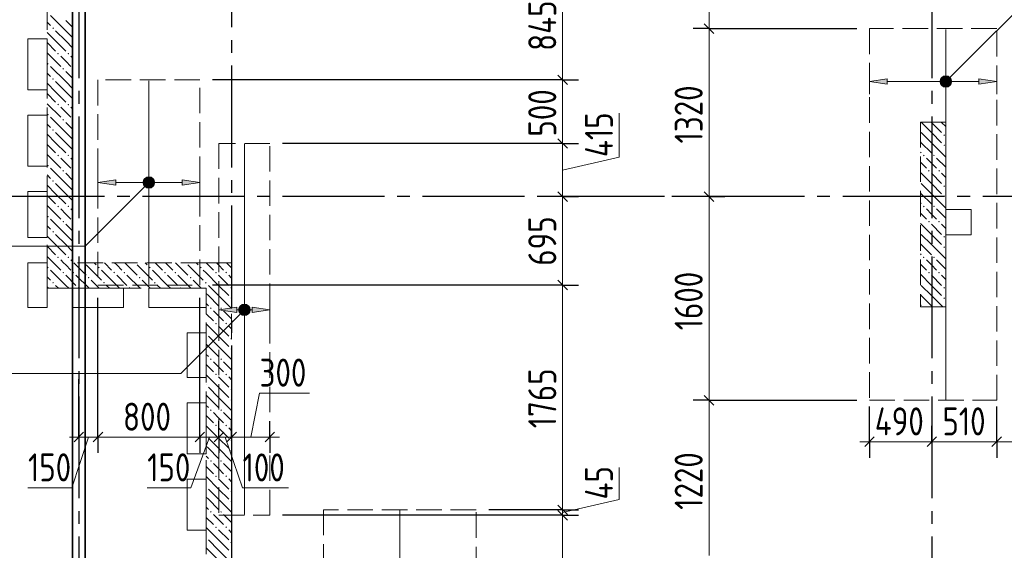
# Model space of a CAD drawing. Header units: millimetres. Extents: x 0 to 36258, y 0 to 42000.
# Tile 6 of 19: x 7459 to 15193, y 28692 to 32860. Entities that reach past the tile are written whole.
import ezdxf

# ---------------------------------------------------------------- set-up
doc = ezdxf.new("R2010")
doc.units = ezdxf.units.MM
doc.linetypes.add('______2', pattern=[270, 200, -70])
doc.linetypes.add('______5', pattern=[1100, 800, -100, 100, -100])
for name, color, linetype, lineweight in [('Standard', 7, 'Continuous', 25), ('ДОП Верх по Х', 7, 'Continuous', 25), ('ЖБ Пилон', 180, 'Continuous', 25), ('Оси', 40, '______5', 18), ('Позиционная метка номер позиции', 7, 'Continuous', 13), ('Примечания', 7, 'Continuous', 25)]:
    doc.layers.add(name, color=color, linetype=linetype, lineweight=lineweight)
doc.layers.add('ЖБ Перекрытие верхний уровень', color=7, linetype='Continuous', lineweight=25, true_color=0xe0e0ff)
doc.layers.add('ЖБ Стена верхний уровень', color=7, linetype='Continuous', lineweight=25, true_color=0x006e00)
doc.styles.add('GOST 2.304-81', font='txt')

msp = doc.modelspace()

# ---------------------------------------------------------------- hatches: boundary and pattern name
at = {"layer": 'ДОП Верх по Х', "linetype": 'Continuous', "lineweight": 13, "transparency": 33554687}
for points in [[(14715.3, 32406.3), (14734, 32336.6), (14734, 32411.6)], [(14734, 32411.6), (14734, 32336.6), (14752.8, 32341.8)], [(14734, 32411.6), (14752.8, 32341.8), (14752.8, 32406.3)], [(14701.8, 32355.3), (14701.8, 32392.8), (14696.5, 32374.1)], [(14701.8, 32392.8), (14715.3, 32341.8), (14715.3, 32406.3)], [(14701.8, 32392.8), (14701.8, 32355.3), (14715.3, 32341.8)], [(14715.3, 32406.3), (14715.3, 32341.8), (14734, 32336.6)], [(14752.8, 32406.3), (14752.8, 32341.8), (14766.2, 32355.3)], [(14752.8, 32406.3), (14766.2, 32355.3), (14766.2, 32392.8)], [(14766.2, 32392.8), (14766.2, 32355.3), (14771.5, 32374.1)], [(14994, 32354.1), (15134, 32374.1), (14994, 32394.1)], [(8441.7, 31562.2), (8441.7, 31599.7), (8436.5, 31581)], [(8441.7, 31599.7), (8455.2, 31548.7), (8455.2, 31613.2)], [(8441.7, 31599.7), (8441.7, 31562.2), (8455.2, 31548.7)], [(8455.2, 31613.2), (8474, 31543.5), (8474, 31618.5)], [(8455.2, 31613.2), (8455.2, 31548.7), (8474, 31543.5)], [(8474, 31618.5), (8474, 31543.5), (8492.7, 31548.7)], [(8474, 31618.5), (8492.7, 31548.7), (8492.7, 31613.2)], [(8492.7, 31613.2), (8492.7, 31548.7), (8506.2, 31562.2)], [(8492.7, 31613.2), (8506.2, 31562.2), (8506.2, 31599.7)], [(8506.2, 31599.7), (8506.2, 31562.2), (8511.5, 31581)], [(8734, 31561), (8874, 31581), (8734, 31601)], [(9191.7, 30562.2), (9191.7, 30599.7), (9186.5, 30581)], [(9191.7, 30599.7), (9205.2, 30548.7), (9205.2, 30613.2)], [(9191.7, 30599.7), (9191.7, 30562.2), (9205.2, 30548.7)], [(9205.2, 30613.2), (9224, 30543.5), (9224, 30618.5)], [(9205.2, 30613.2), (9205.2, 30548.7), (9224, 30543.5)], [(9224, 30618.5), (9224, 30543.5), (9242.7, 30548.7)], [(9224, 30618.5), (9242.7, 30548.7), (9242.7, 30613.2)], [(9242.7, 30613.2), (9242.7, 30548.7), (9256.2, 30562.2)], [(9242.7, 30613.2), (9256.2, 30562.2), (9256.2, 30599.7)], [(9256.2, 30599.7), (9256.2, 30562.2), (9261.5, 30581)], [(9284, 30561), (9424, 30581), (9284, 30601)]]:
    msp.add_hatch(color=7, dxfattribs=at).paths.add_polyline_path(points)
for points in [[(14274, 32354.1), (14134, 32374.1), (14274, 32394.1)], [(8214, 31561), (8074, 31581), (8214, 31601)], [(9164, 30561), (9024, 30581), (9164, 30601)]]:
    msp.add_hatch(color=7, dxfattribs=at).paths.add_polyline_path(points, flags=16)
at = {"layer": 'ЖБ Пилон', "linetype": 'Continuous', "lineweight": 18, "transparency": 33554687}
for points in [[(14714.5, 31953.1), (14721, 31959.6), (14727.5, 31953.1), (14721, 31946.6)], [(14714.5, 31873.1), (14721, 31879.6), (14727.5, 31873.1), (14721, 31866.6)], [(14554.4, 31793.1), (14560.9, 31799.6), (14567.4, 31793.1), (14560.9, 31786.6)], [(14634.5, 31793.1), (14640.9, 31799.6), (14647.4, 31793.1), (14640.9, 31786.6)], [(14594.5, 31673.1), (14601, 31679.6), (14607.5, 31673.1), (14601, 31666.6)], [(14674.5, 31673.1), (14681, 31679.6), (14687.5, 31673.1), (14681, 31666.6)], [(14714.5, 31553.1), (14721, 31559.6), (14727.5, 31553.1), (14721, 31546.6)], [(14714.5, 31473.1), (14721, 31479.6), (14727.5, 31473.1), (14721, 31466.6)], [(14554.4, 31393.1), (14560.9, 31399.6), (14567.4, 31393.1), (14560.9, 31386.6)], [(14634.5, 31393.1), (14640.9, 31399.6), (14647.4, 31393.1), (14640.9, 31386.6)], [(14594.5, 31273.1), (14601, 31279.6), (14607.5, 31273.1), (14601, 31266.6)], [(14674.5, 31273.1), (14681, 31279.6), (14687.5, 31273.1), (14681, 31266.6)], [(14714.5, 31153.1), (14721, 31159.6), (14727.5, 31153.1), (14721, 31146.6)], [(14714.5, 31073.1), (14721, 31079.6), (14727.5, 31073.1), (14721, 31066.6)], [(14554.4, 30993.1), (14560.9, 30999.6), (14567.4, 30993.1), (14560.9, 30986.6)], [(14634.5, 30993.1), (14640.9, 30999.6), (14647.4, 30993.1), (14640.9, 30986.6)], [(14594.5, 30873.1), (14601, 30879.6), (14607.5, 30873.1), (14601, 30866.6)], [(14674.5, 30873.1), (14681, 30879.6), (14687.5, 30873.1), (14681, 30866.6)], [(14714.5, 30753.1), (14721, 30759.6), (14727.5, 30753.1), (14721, 30746.6)], [(14714.5, 30673.1), (14721, 30679.6), (14727.5, 30673.1), (14721, 30666.6)]]:
    msp.add_hatch(color=7, dxfattribs=at).paths.add_polyline_path(points, flags=16)
at = {"layer": 'ЖБ Стена верхний уровень', "linetype": 'Continuous', "lineweight": 18, "transparency": 33554687}
for points in [[(7714.5, 32793.1), (7721, 32799.6), (7727.5, 32793.1), (7721, 32786.6)], [(7754.5, 32593.1), (7760.9, 32599.6), (7767.4, 32593.1), (7760.9, 32586.6)], [(7834.5, 32593.1), (7841, 32599.6), (7847.4, 32593.1), (7841, 32586.6)], [(7674.5, 32513.1), (7681, 32519.6), (7687.5, 32513.1), (7681, 32506.6)], [(7794.5, 32473.1), (7801, 32479.6), (7807.5, 32473.1), (7801, 32466.6)], [(7714.5, 32393.1), (7721, 32399.6), (7727.5, 32393.1), (7721, 32386.6)], [(7754.5, 32193.1), (7760.9, 32199.6), (7767.4, 32193.1), (7760.9, 32186.6)], [(7834.5, 32193.1), (7841, 32199.6), (7847.4, 32193.1), (7841, 32186.6)], [(7674.5, 32113.1), (7681, 32119.6), (7687.5, 32113.1), (7681, 32106.6)], [(7794.5, 32073.1), (7801, 32079.6), (7807.5, 32073.1), (7801, 32066.6)], [(7714.5, 31993.1), (7721, 31999.6), (7727.5, 31993.1), (7721, 31986.6)], [(7754.5, 31793.1), (7760.9, 31799.6), (7767.4, 31793.1), (7760.9, 31786.6)], [(7834.5, 31793.1), (7841, 31799.6), (7847.4, 31793.1), (7841, 31786.6)], [(7674.5, 31713.1), (7681, 31719.6), (7687.5, 31713.1), (7681, 31706.6)], [(7794.5, 31673.1), (7801, 31679.6), (7807.5, 31673.1), (7801, 31666.6)], [(7714.5, 31593.1), (7721, 31599.6), (7727.5, 31593.1), (7721, 31586.6)], [(7754.5, 31393.1), (7760.9, 31399.6), (7767.4, 31393.1), (7760.9, 31386.6)], [(7834.5, 31393.1), (7841, 31399.6), (7847.4, 31393.1), (7841, 31386.6)], [(7674.5, 31313.1), (7681, 31319.6), (7687.5, 31313.1), (7681, 31306.6)], [(7794.5, 31273.1), (7801, 31279.6), (7807.5, 31273.1), (7801, 31266.6)], [(7714.5, 31193.1), (7721, 31199.6), (7727.5, 31193.1), (7721, 31186.6)], [(7754.5, 30993.1), (7760.9, 30999.6), (7767.4, 30993.1), (7760.9, 30986.6)], [(7834.5, 30993.1), (7841, 30999.6), (7847.4, 30993.1), (7841, 30986.6)], [(7964.3, 30950), (7960.9, 30946.6), (7957.6, 30950)], [(8364.3, 30950), (8360.9, 30946.6), (8357.6, 30950)], [(8764.3, 30950), (8760.9, 30946.6), (8757.6, 30950)], [(7674.5, 30913.1), (7681, 30919.6), (7687.5, 30913.1), (7681, 30906.6)], [(7794.5, 30873.1), (7801, 30879.6), (7807.5, 30873.1), (7801, 30866.6)], [(7874.5, 30873.1), (7881, 30879.6), (7887.5, 30873.1), (7881, 30866.6)], [(8074.5, 30913.1), (8081, 30919.6), (8087.5, 30913.1), (8081, 30906.6)], [(8194.5, 30873.1), (8201, 30879.6), (8207.5, 30873.1), (8201, 30866.6)], [(8274.5, 30873.1), (8281, 30879.6), (8287.5, 30873.1), (8281, 30866.6)], [(8474.5, 30913.1), (8481, 30919.6), (8487.5, 30913.1), (8481, 30906.6)], [(8594.5, 30873.1), (8601, 30879.6), (8607.5, 30873.1), (8601, 30866.6)], [(8674.5, 30873.1), (8681, 30879.6), (8687.5, 30873.1), (8681, 30866.6)], [(8874.5, 30913.1), (8881, 30919.6), (8887.5, 30913.1), (8881, 30906.6)], [(8994.5, 30873.1), (9001, 30879.6), (9007.5, 30873.1), (9001, 30866.6)], [(9074.5, 30873.1), (9081, 30879.6), (9087.5, 30873.1), (9081, 30866.6)], [(7714.5, 30793.1), (7721, 30799.6), (7727.5, 30793.1), (7721, 30786.6)], [(7994.5, 30833.1), (8001, 30839.6), (8007.5, 30833.1), (8001, 30826.6)], [(8114.5, 30793.1), (8121, 30799.6), (8127.5, 30793.1), (8121, 30786.6)], [(8394.5, 30833.1), (8401, 30839.6), (8407.5, 30833.1), (8401, 30826.6)], [(8514.5, 30793.1), (8521, 30799.6), (8527.5, 30793.1), (8521, 30786.6)], [(8794.5, 30833.1), (8801, 30839.6), (8807.5, 30833.1), (8801, 30826.6)], [(8914.5, 30793.1), (8921, 30799.6), (8924, 30796.6), (8924, 30789.7), (8921, 30786.6)], [(8924, 30796.6), (8927.5, 30793.1), (8924, 30789.7)], [(7914.5, 30753.1), (7921, 30759.6), (7927.5, 30753.1), (7924.3, 30750), (7917.6, 30750)], [(8314.5, 30753.1), (8321, 30759.6), (8327.5, 30753.1), (8324.3, 30750), (8317.6, 30750)], [(8714.5, 30753.1), (8721, 30759.6), (8727.5, 30753.1), (8724.3, 30750), (8717.6, 30750)], [(9114.5, 30753.1), (9121, 30759.6), (9124, 30756.6), (9124, 30749.7), (9121, 30746.6)], [(9114.5, 30673.1), (9121, 30679.6), (9124, 30676.6), (9124, 30669.7), (9121, 30666.6)], [(8954.5, 30593.1), (8960.9, 30599.6), (8967.4, 30593.1), (8960.9, 30586.6)], [(9034.5, 30593.1), (9041, 30599.6), (9047.4, 30593.1), (9041, 30586.6)], [(8994.5, 30473.1), (9001, 30479.6), (9007.5, 30473.1), (9001, 30466.6)], [(9074.5, 30473.1), (9081, 30479.6), (9087.5, 30473.1), (9081, 30466.6)], [(8924, 30396.6), (8927.5, 30393.1), (8924, 30389.7)], [(9114.5, 30353.1), (9121, 30359.6), (9124, 30356.6), (9124, 30349.7), (9121, 30346.6)], [(9114.5, 30273.1), (9121, 30279.6), (9124, 30276.6), (9124, 30269.7), (9121, 30266.6)], [(8954.5, 30193.1), (8960.9, 30199.6), (8967.4, 30193.1), (8960.9, 30186.6)], [(9034.5, 30193.1), (9041, 30199.6), (9047.4, 30193.1), (9041, 30186.6)], [(8994.5, 30073.1), (9001, 30079.6), (9007.5, 30073.1), (9001, 30066.6)], [(9074.5, 30073.1), (9081, 30079.6), (9087.5, 30073.1), (9081, 30066.6)], [(8924, 29996.6), (8927.5, 29993.1), (8924, 29989.7)], [(9114.5, 29953.1), (9121, 29959.6), (9124, 29956.6), (9124, 29949.7), (9121, 29946.6)], [(9114.5, 29873.1), (9121, 29879.6), (9124, 29876.6), (9124, 29869.7), (9121, 29866.6)], [(8954.5, 29793.1), (8960.9, 29799.6), (8967.4, 29793.1), (8960.9, 29786.6)], [(9034.5, 29793.1), (9041, 29799.6), (9047.4, 29793.1), (9041, 29786.6)], [(8994.5, 29673.1), (9001, 29679.6), (9007.5, 29673.1), (9001, 29666.6)], [(9074.5, 29673.1), (9081, 29679.6), (9087.5, 29673.1), (9081, 29666.6)], [(8924, 29596.6), (8927.5, 29593.1), (8924, 29589.7)], [(9114.5, 29553.1), (9121, 29559.6), (9124, 29556.6), (9124, 29549.7), (9121, 29546.6)], [(9114.5, 29473.1), (9121, 29479.6), (9124, 29476.6), (9124, 29469.7), (9121, 29466.6)], [(8954.5, 29393.1), (8960.9, 29399.6), (8967.4, 29393.1), (8960.9, 29386.6)], [(9034.5, 29393.1), (9041, 29399.6), (9047.4, 29393.1), (9041, 29386.6)], [(8994.5, 29273.1), (9001, 29279.6), (9007.5, 29273.1), (9001, 29266.6)], [(9074.5, 29273.1), (9081, 29279.6), (9087.5, 29273.1), (9081, 29266.6)], [(8924, 29196.6), (8927.5, 29193.1), (8924, 29189.7)], [(9114.5, 29153.1), (9121, 29159.6), (9124, 29156.6), (9124, 29149.7), (9121, 29146.6)], [(9114.5, 29073.1), (9121, 29079.6), (9124, 29076.6), (9124, 29069.7), (9121, 29066.6)], [(8954.5, 28993.1), (8960.9, 28999.6), (8967.4, 28993.1), (8960.9, 28986.6)], [(9034.5, 28993.1), (9041, 28999.6), (9047.4, 28993.1), (9041, 28986.6)], [(8994.5, 28873.1), (9001, 28879.6), (9007.5, 28873.1), (9001, 28866.6)], [(9074.5, 28873.1), (9081, 28879.6), (9087.5, 28873.1), (9081, 28866.6)], [(8924, 28796.6), (8927.5, 28793.1), (8924, 28789.7)], [(9114.5, 28753.1), (9121, 28759.6), (9124, 28756.6), (9124, 28749.7), (9121, 28746.6)]]:
    msp.add_hatch(color=7, dxfattribs=at).paths.add_polyline_path(points, flags=16)
at = {"layer": 'Позиционная метка номер позиции', "linetype": 'Continuous', "lineweight": 13, "transparency": 33554687}
for points in [[(14702.2, 32405.9), (14777.3, 32362.6), (14722.5, 32417.3)], [(14722.5, 32417.3), (14777.3, 32362.6), (14777.3, 32385.5)], [(14722.5, 32417.3), (14777.3, 32385.5), (14745.4, 32417.3)], [(14745.4, 32417.3), (14777.3, 32385.5), (14765.8, 32405.9)], [(14690.7, 32385.5), (14765.8, 32342.3), (14702.2, 32405.9)], [(14690.7, 32362.6), (14745.4, 32330.8), (14690.7, 32385.5)], [(14690.7, 32385.5), (14745.4, 32330.8), (14765.8, 32342.3)], [(14722.5, 32330.8), (14690.7, 32362.6), (14702.2, 32342.3)], [(14690.7, 32362.6), (14722.5, 32330.8), (14745.4, 32330.8)], [(14702.2, 32405.9), (14765.8, 32342.3), (14777.3, 32362.6)], [(8505.8, 31549.2), (8442.2, 31612.8), (8430.7, 31592.5)], [(8505.8, 31549.2), (8430.7, 31592.5), (8485.5, 31537.7)], [(8485.5, 31537.7), (8430.7, 31592.5), (8430.7, 31569.5)], [(8485.5, 31537.7), (8430.7, 31569.5), (8462.5, 31537.7)], [(8462.5, 31537.7), (8430.7, 31569.5), (8442.2, 31549.2)], [(8517.3, 31569.5), (8462.5, 31624.3), (8442.2, 31612.8)], [(8517.3, 31569.5), (8442.2, 31612.8), (8505.8, 31549.2)], [(8517.3, 31592.5), (8485.5, 31624.3), (8462.5, 31624.3)], [(8517.3, 31592.5), (8462.5, 31624.3), (8517.3, 31569.5)], [(8485.5, 31624.3), (8517.3, 31592.5), (8505.8, 31612.8)], [(9255.8, 30549.2), (9192.2, 30612.8), (9180.7, 30592.5)], [(9255.8, 30549.2), (9180.7, 30592.5), (9235.5, 30537.7)], [(9235.5, 30537.7), (9180.7, 30592.5), (9180.7, 30569.5)], [(9235.5, 30537.7), (9180.7, 30569.5), (9212.5, 30537.7)], [(9212.5, 30537.7), (9180.7, 30569.5), (9192.2, 30549.2)], [(9267.3, 30569.5), (9212.5, 30624.3), (9192.2, 30612.8)], [(9267.3, 30569.5), (9192.2, 30612.8), (9255.8, 30549.2)], [(9267.3, 30592.5), (9235.5, 30624.3), (9212.5, 30624.3)], [(9267.3, 30592.5), (9212.5, 30624.3), (9267.3, 30569.5)], [(9235.5, 30624.3), (9267.3, 30592.5), (9255.8, 30612.8)]]:
    msp.add_hatch(color=7, dxfattribs=at).paths.add_polyline_path(points)

# ---------------------------------------------------------------- linework, layer by layer
at = {"layer": 'Standard', "color": 7, "linetype": 'Continuous', "lineweight": 13, "transparency": 33554687}
for p, q in [((12874, 32790), (12874, 33670)), ((11724, 32387), (11724, 33233)), ((12874, 31470), (12874, 32790)), ((11724, 31887), (11724, 32387)), ((12169.2, 31780.8), (12169.2, 32124.8)), ((11724, 31470), (11724, 31887)), ((11724, 31678.5), (12169.2, 31780.8)), ((11724, 30775), (11724, 31470)), ((12874, 29870), (12874, 31470)), ((11724, 29010), (11724, 30775)), ((9274, 29581), (9343.4, 29927.3)), ((9343.4, 29927.3), (9734.4, 29927.3)), ((12874, 28650), (12874, 29870)), ((7924, 29581), (7849, 29581)), ((7999, 29581), (7868.1, 29183.1)), ((8074, 29581), (7924, 29581)), ((8949, 29581), (8804.6, 29183.1)), ((9024, 29581), (8874, 29581)), ((9124, 29581), (9024, 29581)), ((9074, 29581), (9209.7, 29182.5)), ((9424, 29581), (9499, 29581)), ((14134, 29544.2), (14059, 29544.2)), ((14624, 29544.2), (14134, 29544.2)), ((15134, 29544.2), (14624, 29544.2)), ((16324, 29544.2), (15134, 29544.2)), ((12169.2, 29090.8), (12169.2, 29341)), ((7868.1, 29183.1), (7524, 29183.1)), ((8804.6, 29183.1), (8460.5, 29183.1)), ((9209.7, 29182.5), (9569.4, 29182.5)), ((11724, 28988.5), (12169.2, 29090.8)), ((11724, 28967), (11724, 29010)), ((11724, 27550), (11724, 28967))]:
    msp.add_line(p, q, dxfattribs=at)
at = {"layer": 'Standard', "color": 7, "linetype": 'Continuous', "lineweight": 25, "transparency": 33554687}
for p, q in [((12911.5, 32752.5), (12836.5, 32827.5)), ((11761.5, 32349.5), (11686.5, 32424.5)), ((11761.5, 31849.5), (11686.5, 31924.5)), ((11761.5, 31432.5), (11686.5, 31507.5)), ((12911.5, 31432.5), (12836.5, 31507.5)), ((11761.5, 30737.5), (11686.5, 30812.5)), ((12911.5, 29832.5), (12836.5, 29907.5)), ((7961.5, 29618.5), (7886.5, 29543.5)), ((8111.5, 29618.5), (8036.5, 29543.5)), ((8911.5, 29618.5), (8836.5, 29543.5)), ((9061.5, 29618.5), (8986.5, 29543.5)), ((9161.5, 29618.5), (9086.5, 29543.5)), ((9461.5, 29618.5), (9386.5, 29543.5)), ((14171.5, 29581.7), (14096.5, 29506.7)), ((14661.5, 29581.7), (14586.5, 29506.7)), ((15171.5, 29581.7), (15096.5, 29506.7)), ((11761.5, 28972.5), (11686.5, 29047.5)), ((11761.5, 28929.5), (11686.5, 29004.5))]:
    msp.add_line(p, q, dxfattribs=at)
at = {"layer": 'Standard', "color": 251, "linetype": 'Continuous', "lineweight": -3, "true_color": 0x656565, "transparency": 33554687}
for p, q in [((12874, 32790), (12749, 32790)), ((12874, 32790), (12999, 32790)), ((12874, 32790), (14034, 32790)), ((11724, 32387), (11599, 32387)), ((11724, 32387), (11849, 32387)), ((11724, 31887), (11599, 31887)), ((11724, 31887), (11849, 31887)), ((11724, 31470), (11599, 31470)), ((11724, 31470), (11849, 31470)), ((11724, 31470), (11724, 31470)), ((12874, 31470), (12749, 31470)), ((12874, 31470), (12999, 31470)), ((11724, 30775), (11599, 30775)), ((11724, 30775), (11849, 30775)), ((8074, 29581), (8074, 30675)), ((7924, 29581), (7924, 30035.8)), ((12874, 29870), (12749, 29870)), ((12874, 29870), (12999, 29870)), ((12874, 29870), (14034, 29870)), ((14134, 29544.2), (14134, 29820)), ((7924, 29581), (7924, 29706)), ((8074, 29581), (8074, 29706)), ((8874, 29581), (8874, 29706)), ((9024, 29581), (9024, 29706)), ((9124, 29581), (9124, 29706)), ((9424, 29581), (9424, 29706)), ((14134, 29544.2), (14134, 29669.2)), ((14624, 29544.2), (14624, 29669.2)), ((15134, 29544.2), (15134, 29669.2)), ((7924, 29581), (7924, 29456)), ((8074, 29581), (8074, 29456)), ((8874, 29581), (8874, 29456)), ((9024, 29581), (9024, 29456)), ((9024, 29581), (9024, 29581)), ((9124, 29581), (9124, 29456)), ((9124, 29581), (9124, 29167)), ((9424, 29581), (9424, 29456)), ((9424, 29581), (9424, 29581)), ((14134, 29544.2), (14134, 29419.2)), ((14624, 29544.2), (14624, 29419.2)), ((14624, 29544.2), (14624, 29544.2)), ((15134, 29544.2), (15134, 29419.2)), ((11724, 29010), (11599, 29010)), ((11724, 29010), (11849, 29010)), ((11724, 28967), (11599, 28967)), ((11724, 28967), (11849, 28967))]:
    msp.add_line(p, q, dxfattribs=at)
at = {"layer": 'Standard', "color": 254, "linetype": 'Continuous', "lineweight": 35, "true_color": 0xc4c4ff, "transparency": 33554687}
for points in [[(7874, 16762), (22093.7, 16762), (22093.7, 38338), (7874, 38338), (7874, 16762)], [(7974, 16862), (21993.7, 16862), (21993.7, 38238), (7974, 38238), (7974, 16862)]]:
    msp.add_lwpolyline(points, dxfattribs=at)
at = {"layer": 'Standard', "color": 251, "linetype": 'Continuous', "lineweight": -3, "true_color": 0x656565, "transparency": 33554687}
for points in [[(11724, 32387), (11707, 32387), (11707, 32387), (11707, 32387), (11707, 32387), (11707, 32387), (11707, 32387), (11707, 32387), (11707, 32387), (11707, 32387), (11707, 32387), (8974, 32387)], [(11724, 31887), (11707, 31887), (11707, 31887), (11707, 31887), (11707, 31887), (11707, 31887), (11707, 31887), (11707, 31887), (11707, 31887), (11707, 31887), (11707, 31887), (11707, 31887), (11707, 31887), (9524, 31887)], [(12874, 31470), (12857, 31470), (12857, 31470), (12857, 31470), (12857, 31470), (12857, 31470), (12857, 31470), (12857, 31470), (12857, 31470), (12582.9, 31470)], [(11724, 30775), (11707, 30775), (11707, 30775), (11707, 30775), (11707, 30775), (11707, 30775), (11707, 30775), (11707, 30775), (11707, 30775), (11707, 30775), (11707, 30775), (11707, 30775), (11707, 30775), (11707, 30775), (11707, 30775), (8974, 30775)], [(8874, 29581), (8874, 29765.8), (8874, 29765.8), (8874, 29803.4), (8874, 29803.4), (8874, 30675)], [(15134, 29544.2), (15134, 29561.2), (15134, 29561.2), (15134, 29561.2), (15134, 29561.2), (15134, 29820)], [(11724, 29010), (11707, 29010), (11707, 29010), (11707, 29010), (11707, 29010), (11707, 29010), (11707, 29010), (11707, 29010), (11707, 29010), (11707, 29010), (11707, 29010), (11707, 29010), (11707, 29010), (11707, 29010), (11707, 29010), (11707, 29010), (11707, 29010), (11144.2, 29010)], [(11724, 28967), (11707, 28967), (11707, 28967), (11707, 28967), (11707, 28967), (11707, 28967), (11707, 28967), (11707, 28967), (11707, 28967), (11707, 28967), (11707, 28967), (11707, 28967), (11707, 28967), (11707, 28967), (11707, 28967), (11707, 28967), (11707, 28967), (9524, 28967)]]:
    msp.add_lwpolyline(points, dxfattribs=at)
at = {"layer": 'Standard', "color": 7, "linetype": 'Continuous', "lineweight": 13, "transparency": 33554687}
for points in [[(8874, 29581), (8776.3, 29581), (8776.3, 29581), (8291.5, 29581), (8291.5, 29581), (8074, 29581)], [(9424, 29581), (9164.2, 29581), (9164.2, 29581), (9124, 29581)]]:
    msp.add_lwpolyline(points, dxfattribs=at)
at = {"layer": 'ДОП Верх по Х', "color": 7, "linetype": 'Continuous', "lineweight": 18, "transparency": 33554687}
for p, q in [((14734, 32784), (14734, 29876)), ((8474, 30782), (8474, 32380)), ((9224, 28973), (9224, 31881)), ((10444.2, 29004), (10444.2, 26096))]:
    msp.add_line(p, q, dxfattribs=at)
at = {"layer": 'ДОП Верх по Х', "color": 251, "linetype": 'Continuous', "lineweight": 13, "true_color": 0x494949, "transparency": 33554687}
for p, q in [((14134, 32374.1), (14134, 32474.1)), ((14734, 32411.6), (14734, 32411.6)), ((15134, 32374.1), (15134, 32474.1)), ((14134, 32374.1), (14274, 32394.1)), ((14274, 32354.1), (14134, 32374.1)), ((14134, 32374.1), (14134, 32274.1)), ((14134, 32374.1), (14134, 32374.1)), ((14274, 32394.1), (14274, 32354.1)), ((14274, 32374.1), (14704, 32374.1)), ((14734, 32336.6), (14734, 32336.6)), ((14764, 32374.1), (14994, 32374.1)), ((15134, 32374.1), (14994, 32394.1)), ((14994, 32394.1), (14994, 32354.1)), ((14994, 32354.1), (15134, 32374.1)), ((15134, 32374.1), (15134, 32274.1)), ((15134, 32374.1), (15134, 32374.1)), ((8074, 31581), (8074, 31681)), ((8874, 31581), (8874, 31681)), ((8074, 31581), (8214, 31601)), ((8214, 31561), (8074, 31581)), ((8074, 31581), (8074, 31481)), ((8074, 31581), (8074, 31581)), ((8214, 31601), (8214, 31561)), ((8214, 31581), (8444, 31581)), ((8474, 31618.5), (8474, 31618.5)), ((8504, 31581), (8734, 31581)), ((8874, 31581), (8734, 31601)), ((8734, 31601), (8734, 31561)), ((8734, 31561), (8874, 31581)), ((8874, 31581), (8874, 31481)), ((8874, 31581), (8874, 31581)), ((8474, 31543.5), (8474, 31543.5)), ((9024, 30581), (9024, 30681)), ((9424, 30581), (9424, 30681)), ((9024, 30581), (9164, 30601)), ((9164, 30561), (9024, 30581)), ((9024, 30581), (9024, 30481)), ((9024, 30581), (9024, 30581)), ((9164, 30601), (9164, 30561)), ((9164, 30581), (9194, 30581)), ((9224, 30618.5), (9224, 30618.5)), ((9254, 30581), (9284, 30581)), ((9424, 30581), (9284, 30601)), ((9284, 30601), (9284, 30561)), ((9284, 30561), (9424, 30581)), ((9424, 30581), (9424, 30481)), ((9424, 30581), (9424, 30581)), ((9224, 30543.5), (9224, 30543.5))]:
    msp.add_line(p, q, dxfattribs=at)
for centre in [(14734, 32374.1), (8474, 31581), (9224, 30581)]:
    msp.add_circle(centre, 37.5, dxfattribs=at)
at = {"layer": 'ЖБ Перекрытие верхний уровень', "color": 7, "linetype": 'Continuous', "lineweight": 18, "transparency": 33554687}
for p, q in [((7524, 32310), (7524, 32710)), ((7524, 32710), (7674, 32710)), ((7674, 32710), (7674, 32310)), ((7674, 32310), (7524, 32310)), ((7524, 31710), (7524, 32110)), ((7524, 32110), (7674, 32110)), ((7674, 32110), (7674, 31710)), ((7674, 31710), (7524, 31710)), ((7524, 31150), (7524, 31510)), ((7524, 31510), (7674, 31510)), ((7674, 31510), (7674, 31150)), ((14934, 31370), (14734, 31370)), ((14734, 31370), (14734, 31170)), ((14934, 31170), (14934, 31370)), ((14734, 31170), (14934, 31170)), ((7674, 31150), (7524, 31150)), ((7524, 30950), (7674, 30950)), ((7524, 30600), (7524, 30950)), ((7674, 30950), (7674, 30600)), ((7874, 30600), (7874, 30750)), ((7874, 30750), (8274, 30750)), ((8274, 30750), (8274, 30600)), ((8474, 30750), (8924, 30750)), ((8474, 30600), (8474, 30750)), ((8924, 30750), (8924, 30600)), ((7674, 30600), (7524, 30600)), ((8274, 30600), (7874, 30600)), ((8924, 30600), (8474, 30600)), ((8774, 30050), (8774, 30400)), ((8774, 30400), (8924, 30400)), ((8924, 30400), (8924, 30050)), ((8924, 30050), (8774, 30050)), ((8774, 29850), (8924, 29850)), ((8774, 29450), (8774, 29850)), ((8924, 29850), (8924, 29450)), ((8924, 29450), (8774, 29450)), ((8774, 28850), (8774, 29250)), ((8774, 29250), (8924, 29250)), ((8924, 29250), (8924, 28850)), ((8924, 28850), (8774, 28850))]:
    msp.add_line(p, q, dxfattribs=at)
at = {"layer": 'ЖБ Пилон', "color": 253, "linetype": '______2', "lineweight": 13, "true_color": 0xa0a0a0, "transparency": 33554687}
for p, q in [((14534, 32055), (14534, 30605)), ((14734, 32055), (14534, 32055)), ((14734, 30605), (14734, 32055)), ((14534, 30605), (14734, 30605))]:
    msp.add_line(p, q, dxfattribs=at)
at = {"layer": 'ЖБ Пилон', "color": 9, "linetype": 'Continuous', "lineweight": 18, "true_color": 0xc7c7c7, "transparency": 33554687}
for p, q in [((14621, 31973.1), (14539.1, 32055)), ((14621, 32053.1), (14701, 31973.1)), ((14701, 32053.1), (14734, 32020.1)), ((14540.9, 31973.1), (14621, 31893.1)), ((14621, 31973.1), (14701, 31893.1)), ((14540.9, 31893.1), (14534, 31900.1)), ((14540.9, 31893.1), (14621, 31813.1)), ((14621, 31893.1), (14734, 31780.1)), ((14534, 31820.1), (14540.9, 31813.1)), ((14534, 31740.1), (14581, 31693.1)), ((14621, 31733.1), (14581, 31773.1)), ((14660.9, 31693.1), (14621, 31733.1)), ((14660.9, 31773.1), (14734, 31700.1)), ((14621, 31573.1), (14534, 31660.1)), ((14621, 31653.1), (14701, 31573.1)), ((14701, 31653.1), (14734, 31620.1)), ((14540.9, 31573.1), (14621, 31493.1)), ((14621, 31573.1), (14701, 31493.1)), ((14540.9, 31493.1), (14534, 31500.1)), ((14540.9, 31493.1), (14621, 31413.1)), ((14621, 31493.1), (14734, 31380.1)), ((14534, 31420.1), (14540.9, 31413.1)), ((14534, 31340.1), (14581, 31293.1)), ((14621, 31333.1), (14581, 31373.1)), ((14660.9, 31293.1), (14621, 31333.1)), ((14660.9, 31373.1), (14734, 31300.1)), ((14621, 31173.1), (14534, 31260.1)), ((14621, 31253.1), (14701, 31173.1)), ((14701, 31253.1), (14734, 31220.1)), ((14540.9, 31173.1), (14621, 31093.1)), ((14621, 31173.1), (14701, 31093.1)), ((14540.9, 31093.1), (14534, 31100.1)), ((14540.9, 31093.1), (14621, 31013.1)), ((14621, 31093.1), (14734, 30980.1)), ((14534, 31020.1), (14540.9, 31013.1)), ((14534, 30940.1), (14581, 30893.1)), ((14621, 30933.1), (14581, 30973.1)), ((14660.9, 30973.1), (14734, 30900.1)), ((14621, 30773.1), (14534, 30860.1)), ((14660.9, 30893.1), (14621, 30933.1)), ((14621, 30853.1), (14701, 30773.1)), ((14701, 30853.1), (14734, 30820.1)), ((14540.9, 30773.1), (14621, 30693.1)), ((14621, 30773.1), (14701, 30693.1)), ((14540.9, 30693.1), (14534, 30700.1)), ((14540.9, 30693.1), (14621, 30613.1)), ((14621, 30693.1), (14709.1, 30605)), ((14534, 30620.1), (14540.9, 30613.1))]:
    msp.add_line(p, q, dxfattribs=at)
at = {"layer": 'ЖБ Стена верхний уровень', "color": 251, "linetype": '______2', "lineweight": 13, "true_color": 0x656565, "transparency": 33554687}
for p, q in [((7674, 34870), (7674, 30950)), ((7874, 30950), (7874, 34670)), ((7674, 30950), (7674, 30750)), ((8924, 30950), (7874, 30950)), ((9124, 30950), (8924, 30950)), ((9124, 27650), (9124, 30950)), ((7674, 30750), (8924, 30750)), ((8924, 30750), (8924, 27650))]:
    msp.add_line(p, q, dxfattribs=at)
at = {"layer": 'ЖБ Стена верхний уровень', "color": 9, "linetype": 'Continuous', "lineweight": 18, "true_color": 0xc7c7c7, "transparency": 33554687}
for p, q in [((7821, 32773.1), (7701, 32893.1)), ((7674, 32840.1), (7701, 32813.1)), ((7821, 32853.1), (7874, 32800.1)), ((7741, 32693.1), (7674, 32760.1)), ((7741, 32773.1), (7821, 32693.1)), ((7821, 32773.1), (7874, 32720.1)), ((7674, 32680.1), (7741, 32613.1)), ((7741, 32693.1), (7821, 32613.1)), ((7821, 32693.1), (7874, 32640.1)), ((7674, 32600.1), (7781, 32493.1)), ((7821, 32533.1), (7781, 32573.1)), ((7860.9, 32573.1), (7874, 32560.1)), ((7821, 32373.1), (7701, 32493.1)), ((7860.9, 32493.1), (7821, 32533.1)), ((7674, 32440.1), (7701, 32413.1)), ((7821, 32453.1), (7874, 32400.1)), ((7741, 32293.1), (7674, 32360.1)), ((7741, 32373.1), (7821, 32293.1)), ((7821, 32373.1), (7874, 32320.1)), ((7674, 32280.1), (7741, 32213.1)), ((7741, 32293.1), (7821, 32213.1)), ((7821, 32293.1), (7874, 32240.1)), ((7674, 32200.1), (7781, 32093.1)), ((7821, 32133.1), (7781, 32173.1)), ((7860.9, 32093.1), (7821, 32133.1)), ((7860.9, 32173.1), (7874, 32160.1)), ((7674, 32040.1), (7701, 32013.1)), ((7821, 31973.1), (7701, 32093.1)), ((7821, 32053.1), (7874, 32000.1)), ((7741, 31893.1), (7674, 31960.1)), ((7741, 31973.1), (7821, 31893.1)), ((7821, 31973.1), (7874, 31920.1)), ((7674, 31880.1), (7741, 31813.1)), ((7741, 31893.1), (7821, 31813.1)), ((7821, 31893.1), (7874, 31840.1)), ((7674, 31800.1), (7781, 31693.1)), ((7821, 31733.1), (7781, 31773.1)), ((7860.9, 31693.1), (7821, 31733.1)), ((7860.9, 31773.1), (7874, 31760.1)), ((7674, 31640.1), (7701, 31613.1)), ((7821, 31573.1), (7701, 31693.1)), ((7821, 31653.1), (7874, 31600.1)), ((7741, 31493.1), (7674, 31560.1)), ((7741, 31573.1), (7821, 31493.1)), ((7821, 31573.1), (7874, 31520.1)), ((7674, 31480.1), (7741, 31413.1)), ((7741, 31493.1), (7821, 31413.1)), ((7821, 31493.1), (7874, 31440.1)), ((7674, 31400.1), (7781, 31293.1)), ((7821, 31333.1), (7781, 31373.1)), ((7860.9, 31293.1), (7821, 31333.1)), ((7860.9, 31373.1), (7874, 31360.1)), ((7821, 31173.1), (7701, 31293.1)), ((7821, 31253.1), (7874, 31200.1)), ((7674, 31240.1), (7701, 31213.1)), ((7741, 31173.1), (7821, 31093.1)), ((7821, 31173.1), (7874, 31120.1)), ((7741, 31093.1), (7674, 31160.1)), ((7741, 31093.1), (7821, 31013.1)), ((7821, 31093.1), (7874, 31040.1)), ((7674, 31080.1), (7741, 31013.1)), ((7674, 31000.1), (7724.1, 30950)), ((7724.1, 30950), (7781, 30893.1)), ((7804.1, 30950), (7781, 30973.1)), ((7821, 30933.1), (7804.1, 30950)), ((7860.9, 30973.1), (7874, 30960.1)), ((7884.1, 30950), (7981, 30853.1)), ((8044.1, 30950), (8060.9, 30933.1)), ((8124.1, 30950), (8181, 30893.1)), ((8221, 30933.1), (8204.1, 30950)), ((8284.1, 30950), (8381, 30853.1)), ((8444.1, 30950), (8460.9, 30933.1)), ((8524.1, 30950), (8581, 30893.1)), ((8621, 30933.1), (8604.1, 30950)), ((8684.1, 30950), (8781, 30853.1)), ((8844.1, 30950), (8860.9, 30933.1)), ((8924.1, 30950), (8981, 30893.1)), ((9021, 30933.1), (9004.1, 30950)), ((9084.1, 30950), (9124, 30910.1)), ((7821, 30773.1), (7701, 30893.1)), ((7860.9, 30893.1), (7821, 30933.1)), ((7981, 30933.1), (8101, 30813.1)), ((8221, 30773.1), (8101, 30893.1)), ((8260.9, 30893.1), (8221, 30933.1)), ((8381, 30933.1), (8501, 30813.1)), ((8621, 30773.1), (8501, 30893.1)), ((8660.9, 30893.1), (8621, 30933.1)), ((8781, 30933.1), (8901, 30813.1)), ((8924, 30870.1), (8901, 30893.1)), ((9021, 30773.1), (8924, 30870.1)), ((9060.9, 30893.1), (9021, 30933.1)), ((7674, 30840.1), (7701, 30813.1)), ((7821, 30853.1), (7901, 30773.1)), ((7901, 30853.1), (8004.1, 30750)), ((8084.1, 30750), (8021, 30813.1)), ((8221, 30853.1), (8301, 30773.1)), ((8301, 30853.1), (8404.1, 30750)), ((8484.1, 30750), (8421, 30813.1)), ((8621, 30853.1), (8701, 30773.1)), ((8701, 30853.1), (8804.1, 30750)), ((8884.1, 30750), (8821, 30813.1)), ((9021, 30853.1), (9101, 30773.1)), ((9101, 30853.1), (9124, 30830.1)), ((7684.1, 30750), (7674, 30760.1)), ((7741, 30773.1), (7764.1, 30750)), ((7821, 30773.1), (7844.1, 30750)), ((8141, 30773.1), (8164.1, 30750)), ((8221, 30773.1), (8244.1, 30750)), ((8541, 30773.1), (8564.1, 30750)), ((8621, 30773.1), (8644.1, 30750)), ((8941, 30693.1), (8924, 30710.1)), ((8941, 30773.1), (9021, 30693.1)), ((9021, 30773.1), (9101, 30693.1)), ((8924, 30630.1), (8941, 30613.1)), ((8941, 30693.1), (9021, 30613.1)), ((9021, 30693.1), (9124, 30590.1)), ((9021, 30533.1), (8981, 30573.1)), ((9060.9, 30573.1), (9124, 30510.1)), ((8924, 30550.1), (8981, 30493.1)), ((9060.9, 30493.1), (9021, 30533.1)), ((9021, 30373.1), (8924, 30470.1)), ((9021, 30453.1), (9101, 30373.1)), ((9101, 30453.1), (9124, 30430.1)), ((8941, 30373.1), (9021, 30293.1)), ((9021, 30373.1), (9101, 30293.1)), ((8941, 30293.1), (8924, 30310.1)), ((8941, 30293.1), (9021, 30213.1)), ((9021, 30293.1), (9124, 30190.1)), ((8924, 30230.1), (8941, 30213.1)), ((9021, 30133.1), (8981, 30173.1)), ((9060.9, 30173.1), (9124, 30110.1)), ((8924, 30150.1), (8981, 30093.1)), ((9060.9, 30093.1), (9021, 30133.1)), ((9021, 29973.1), (8924, 30070.1)), ((9021, 30053.1), (9101, 29973.1)), ((9101, 30053.1), (9124, 30030.1)), ((8941, 29973.1), (9021, 29893.1)), ((9021, 29973.1), (9101, 29893.1)), ((8941, 29893.1), (8924, 29910.1)), ((8941, 29893.1), (9021, 29813.1)), ((9021, 29893.1), (9124, 29790.1)), ((8924, 29830.1), (8941, 29813.1)), ((8924, 29750.1), (8981, 29693.1)), ((9021, 29733.1), (8981, 29773.1)), ((9060.9, 29693.1), (9021, 29733.1)), ((9060.9, 29773.1), (9124, 29710.1)), ((9021, 29573.1), (8924, 29670.1)), ((9021, 29653.1), (9101, 29573.1)), ((9101, 29653.1), (9124, 29630.1)), ((8941, 29573.1), (9021, 29493.1)), ((9021, 29573.1), (9101, 29493.1)), ((8941, 29493.1), (8924, 29510.1)), ((8941, 29493.1), (9021, 29413.1)), ((9021, 29493.1), (9124, 29390.1)), ((8924, 29430.1), (8941, 29413.1)), ((8924, 29350.1), (8981, 29293.1)), ((9021, 29333.1), (8981, 29373.1)), ((9060.9, 29293.1), (9021, 29333.1)), ((9060.9, 29373.1), (9124, 29310.1)), ((9021, 29173.1), (8924, 29270.1)), ((9021, 29253.1), (9101, 29173.1)), ((9101, 29253.1), (9124, 29230.1)), ((8941, 29173.1), (9021, 29093.1)), ((9021, 29173.1), (9101, 29093.1)), ((8941, 29093.1), (8924, 29110.1)), ((8941, 29093.1), (9021, 29013.1)), ((9021, 29093.1), (9124, 28990.1)), ((8924, 29030.1), (8941, 29013.1)), ((8924, 28950.1), (8981, 28893.1)), ((9021, 28933.1), (8981, 28973.1)), ((9060.9, 28893.1), (9021, 28933.1)), ((9060.9, 28973.1), (9124, 28910.1)), ((9021, 28773.1), (8924, 28870.1)), ((9021, 28853.1), (9101, 28773.1)), ((9101, 28853.1), (9124, 28830.1)), ((8941, 28773.1), (9021, 28693.1)), ((9021, 28773.1), (9101, 28693.1)), ((8941, 28693.1), (8924, 28710.1)), ((8941, 28693.1), (9021, 28613.1)), ((9021, 28693.1), (9124, 28590.1))]:
    msp.add_line(p, q, dxfattribs=at)
at = {"layer": 'Оси', "color": 8, "linetype": '______5', "lineweight": -3, "transparency": 33554687}
for p, q in [((9124, 39100), (9124, 14930)), ((7924, 38700), (7924, 14930)), ((14624, 38700), (14624, 14930)), ((26824, 31470), (3600, 31470))]:
    msp.add_line(p, q, dxfattribs=at)
at = {"layer": 'Позиционная метка номер позиции', "color": 7, "linetype": 'Continuous', "lineweight": 13, "transparency": 33554687}
for p, q in [((14702.2, 32405.9), (14702.2, 32405.9)), ((14702.2, 32342.3), (14702.2, 32342.3)), ((14765.8, 32405.9), (14765.8, 32405.9)), ((14765.8, 32342.3), (14765.8, 32342.3)), ((8442.2, 31612.8), (8442.2, 31612.8)), ((8505.8, 31612.8), (8505.8, 31612.8)), ((8442.2, 31549.2), (8442.2, 31549.2)), ((8505.8, 31549.2), (8505.8, 31549.2)), ((9192.2, 30612.8), (9192.2, 30612.8)), ((9255.8, 30612.8), (9255.8, 30612.8)), ((9192.2, 30549.2), (9192.2, 30549.2)), ((9255.8, 30549.2), (9255.8, 30549.2))]:
    msp.add_line(p, q, dxfattribs=at)
for points in [[(14734, 32374.1), (15533, 33173.1), (15533, 36229.1), (18033, 36229.1)], [(8474, 31581), (7974, 31081), (4920.5, 31081)], [(9224, 30581), (8724, 30081), (4920.5, 30081)]]:
    msp.add_lwpolyline(points, dxfattribs=at)
for centre in [(14734, 32374.1), (8474, 31581), (9224, 30581)]:
    msp.add_circle(centre, 45, dxfattribs=at)
at = {"layer": 'Примечания', "color": 7, "linetype": '______2', "lineweight": 18, "transparency": 33554687}
for p, q in [((15134, 32790), (14134, 32790)), ((14134, 32790), (14134, 29870)), ((15134, 29870), (15134, 32790)), ((8874, 32387), (8074, 32387)), ((8074, 32387), (8074, 30775)), ((8874, 30775), (8874, 32387)), ((9424, 31887), (9024, 31887)), ((9024, 31887), (9024, 28967)), ((9424, 28967), (9424, 31887)), ((8074, 30775), (8874, 30775)), ((14134, 29870), (15134, 29870)), ((11044.2, 29010), (9844.2, 29010)), ((9844.2, 29010), (9844.2, 26090)), ((11044.2, 26090), (11044.2, 29010)), ((9024, 28967), (9424, 28967))]:
    msp.add_line(p, q, dxfattribs=at)

# ---------------------------------------------------------------- texts
at = {"layer": 'Standard', "color": 7, "linetype": 'Continuous', "lineweight": 25, "transparency": 33554687, "char_height": 220, "attachment_point": 7, "rotation": 90, "style": 'GOST 2.304-81'}
for s, insert, width in [('845', (11674, 32614.6), 516.396), ('1320', (12824, 31887.6), 610.159), ('500', (11674, 31941.5), 516.384), ('415', (12119.2, 31780.8), 469.503), ('695', (11674, 30927.1), 516.396), ('1600', (12824, 30419.8), 625.729), ('1765', (11674, 29650.2), 610.159), ('1220', (12824, 29009.8), 625.741), ('45', (12119.1, 29090.8), 375.735)]:
    msp.add_mtext(s, dxfattribs=dict(at, insert=insert, width=width))
at = {"layer": 'Standard', "color": 7, "linetype": 'Continuous', "lineweight": 25, "transparency": 33554687, "char_height": 220, "attachment_point": 7, "style": 'GOST 2.304-81'}
for s, insert, width in [('300', (9343.4, 29977.3), 516.396), ('800', (8270.7, 29631), 531.967), ('490', (14175.7, 29594.3), 531.973), ('510', (14707, 29594.3), 469.503), ('150', (7524, 29233.1), 469.509), ('150', (8460.5, 29233.1), 469.509), ('100', (9209.7, 29232.5), 485.079)]:
    msp.add_mtext(s, dxfattribs=dict(at, insert=insert, width=width))

doc.saveas('drawing.dxf')
